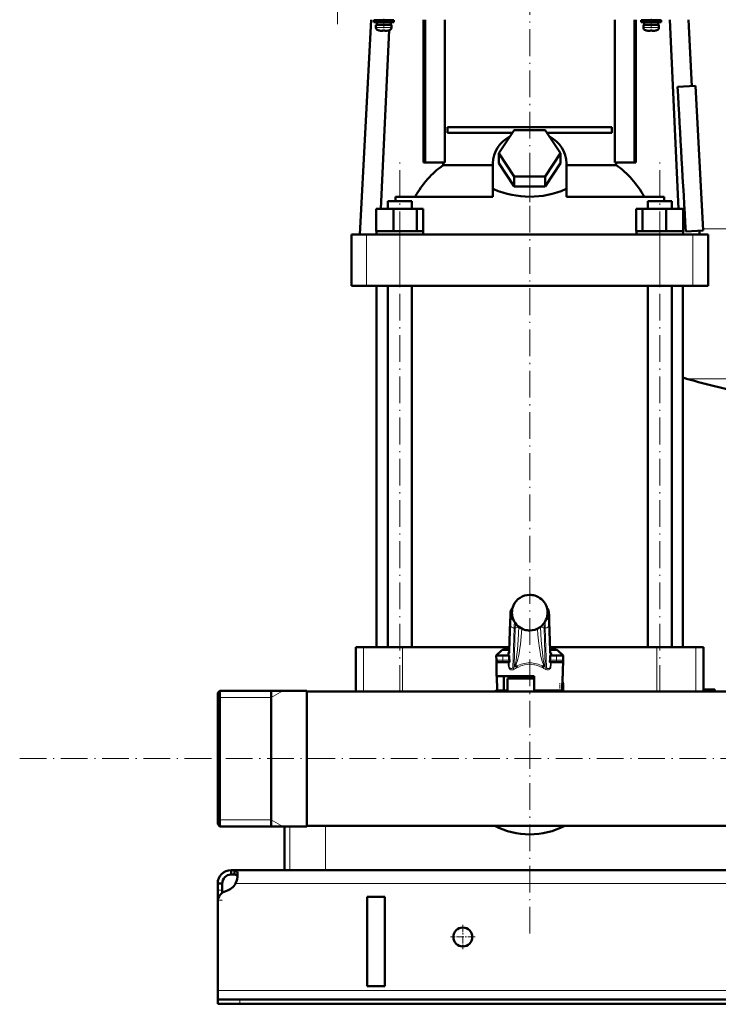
# Model space of a CAD drawing. Extents: x -1351 to 1763, y -1300 to 612.
# Tile 34 of 80: x -427 to -114, y -276 to 166. Entities that reach past the tile are written whole.
import ezdxf

# ---------------------------------------------------------------- set-up
doc = ezdxf.new("R2010")
doc.units = 0
doc.linetypes.add('DASHDOT', pattern=[18.5, 12, -3, 0.5, -3])

msp = doc.modelspace()

# ---------------------------------------------------------------- linework, layer by layer
at = {"color": 7, "linetype": 'DASHDOT', "lineweight": 18}
for p, q in [((-284.69, 356.1), (-284.69, 164.05)), ((-198.4, 94.28), (-198.4, 172.6)), ((-256.73, -135.43), (-256.73, 104.69)), ((-140.06, -135.43), (-140.06, 104.69)), ((-198.4, -243.93), (-198.4, 98.19)), ((-427.25, -165.42), (638.95, -165.42))]:
    msp.add_line(p, q, dxfattribs=at)
at = {"color": 7, "lineweight": 50}
for p, q in [((-269.59, 166.08), (-274.64, 69.68)), ((-263.9, 165.83), (-268.4, 165.83)), ((-268.4, 165.03), (-268.4, 165.83)), ((-263.9, 165.03), (-268.4, 165.03)), ((-267.4, 163.73), (-263.9, 163.73)), ((-267.4, 162.6), (-267.4, 163.73)), ((-263.9, 164.93), (-267.05, 164.93)), ((-267.05, 163.83), (-267.05, 164.93)), ((-263.9, 163.83), (-267.05, 163.83)), ((-265.9, 165.83), (-265.9, 166.08)), ((-265.9, 164.93), (-265.9, 165.03)), ((-265.9, 163.73), (-265.9, 163.83)), ((-263.9, 165.83), (-259.4, 165.83)), ((-263.9, 165.03), (-259.4, 165.03)), ((-260.75, 164.93), (-263.9, 164.93)), ((-260.75, 163.83), (-263.9, 163.83)), ((-260.4, 163.73), (-263.9, 163.73)), ((-261.9, 166.08), (-261.9, 165.83)), ((-261.9, 165.03), (-261.9, 164.93)), ((-261.9, 163.83), (-261.9, 163.73)), ((-261.36, 163.83), (-261.37, 163.73)), ((-261.31, 165.03), (-261.31, 164.93)), ((-261.26, 166.08), (-261.27, 165.83)), ((-260.75, 164.93), (-260.75, 163.83)), ((-260.4, 162.6), (-260.4, 163.73)), ((-259.4, 165.03), (-259.4, 165.83)), ((-246.08, 102.08), (-246.08, 166.08)), ((-245.37, 102.08), (-245.37, 166.08)), ((-236.52, 102.08), (-236.52, 166.08)), ((-160.28, 166.08), (-160.28, 102.08)), ((-151.42, 102.08), (-151.42, 166.08)), ((-150.72, 166.08), (-150.72, 102.08)), ((-143.9, 165.83), (-148.4, 165.83)), ((-148.4, 165.03), (-148.4, 165.83)), ((-143.9, 165.03), (-148.4, 165.03)), ((-147.4, 163.73), (-143.9, 163.73)), ((-147.4, 162.6), (-147.4, 163.73)), ((-143.9, 164.93), (-147.05, 164.93)), ((-147.05, 163.83), (-147.05, 164.93)), ((-143.9, 163.83), (-147.05, 163.83)), ((-145.9, 165.83), (-145.9, 166.08)), ((-145.9, 164.93), (-145.9, 165.03)), ((-145.9, 163.73), (-145.9, 163.83)), ((-139.4, 165.83), (-143.9, 165.83)), ((-139.4, 165.03), (-143.9, 165.03)), ((-140.75, 164.93), (-143.9, 164.93)), ((-140.75, 163.83), (-143.9, 163.83)), ((-140.4, 163.73), (-143.9, 163.73)), ((-141.9, 166.08), (-141.9, 165.83)), ((-141.9, 165.03), (-141.9, 164.93)), ((-141.9, 163.83), (-141.9, 163.73)), ((-140.75, 164.93), (-140.75, 163.83)), ((-140.4, 162.6), (-140.4, 163.73)), ((-139.4, 165.03), (-139.4, 165.83)), ((-135.54, 166.08), (-131.61, 81.18)), ((-127.2, 166.08), (-125.64, 136.31)), ((-265.83, 161.19), (-265.82, 161.2)), ((-261.48, 161.31), (-265.19, 81.18)), ((-264.4, 161.2), (-264.4, 161.05)), ((-263.4, 161.2), (-263.4, 161.05)), ((-261.98, 161.2), (-261.97, 161.19)), ((-145.83, 161.19), (-145.82, 161.2)), ((-144.4, 161.2), (-144.4, 161.05)), ((-143.4, 161.2), (-143.4, 161.05)), ((-141.98, 161.2), (-141.97, 161.19)), ((-132.1, 135.97), (-123.99, 136.39)), ((-123.99, 136.39), (-120.59, 71.48)), ((-235.26, 117.83), (-161.54, 117.83)), ((-235.26, 117.83), (-235.26, 115.33)), ((-206.15, 115.33), (-235.26, 115.33)), ((-212.25, 106.18), (-205.33, 116.57)), ((-205.33, 116.57), (-191.47, 116.57)), ((-191.47, 116.57), (-184.54, 106.18)), ((-161.54, 115.33), (-190.64, 115.33)), ((-161.54, 117.83), (-161.54, 115.33)), ((-205.33, 95.78), (-212.25, 106.18)), ((-212.25, 101.68), (-212.25, 106.18)), ((-184.54, 106.18), (-191.47, 95.78)), ((-184.54, 101.68), (-184.54, 106.18)), ((-246.08, 102.08), (-245.37, 102.08)), ((-245.37, 102.08), (-236.52, 102.08)), ((-237.25, 100.8), (-237.25, 102.08)), ((-214.9, 89.99), (-214.9, 101.68)), ((-205.33, 91.28), (-212.25, 101.68)), ((-184.54, 101.68), (-191.47, 91.28)), ((-181.9, 89.99), (-181.9, 101.68)), ((-160.28, 102.08), (-151.42, 102.08)), ((-159.55, 102.08), (-159.55, 100.8)), ((-151.42, 102.08), (-150.72, 102.08)), ((-237.25, 100.8), (-214.9, 100.8)), ((-181.9, 100.8), (-159.55, 100.8)), ((-191.47, 95.78), (-205.33, 95.78)), ((-205.33, 91.28), (-205.33, 95.78)), ((-191.47, 91.28), (-191.47, 95.78)), ((-214.9, 89.99), (-214.9, 89.92)), ((-214.9, 89.99), (-214.46, 89.99)), ((-214.9, 89.92), (-214.46, 89.99)), ((-214.9, 86.68), (-214.9, 89.92)), ((-191.47, 91.28), (-205.33, 91.28)), ((-182.33, 89.99), (-181.9, 89.99)), ((-182.33, 89.99), (-181.9, 89.92)), ((-181.9, 89.92), (-181.9, 89.99)), ((-181.9, 86.68), (-181.9, 89.92)), ((-262.11, 84.68), (-260.54, 84.68)), ((-262.11, 81.18), (-262.11, 84.68)), ((-260.54, 84.68), (-251.35, 84.68)), ((-214.9, 86.68), (-258.66, 86.68)), ((-258.66, 86.68), (-258.66, 84.68)), ((-251.35, 81.18), (-251.35, 84.68)), ((-138.14, 86.68), (-181.9, 86.68)), ((-145.44, 84.68), (-136.26, 84.68)), ((-145.44, 81.18), (-145.44, 84.68)), ((-138.14, 84.68), (-138.14, 86.68)), ((-136.26, 84.68), (-134.68, 84.68)), ((-134.68, 81.18), (-134.68, 84.68)), ((-267.33, 81.18), (-259.57, 81.18)), ((-267.33, 71.18), (-267.33, 81.18)), ((-259.57, 81.18), (-248.98, 81.18)), ((-259.57, 71.18), (-259.57, 81.18)), ((-248.98, 71.18), (-248.98, 81.18)), ((-248.98, 81.18), (-246.14, 81.18)), ((-246.14, 71.18), (-246.14, 81.18)), ((-150.66, 81.18), (-147.82, 81.18)), ((-150.66, 71.18), (-150.66, 81.18)), ((-147.82, 81.18), (-137.22, 81.18)), ((-147.82, 71.18), (-147.82, 81.18)), ((-137.22, 81.18), (-129.47, 81.18)), ((-137.22, 71.18), (-137.22, 81.18)), ((-129.47, 71.18), (-129.47, 81.18)), ((-267.33, 71.18), (-266.53, 71.18)), ((-267.18, 69.68), (-267.18, 71.18)), ((-266.53, 71.18), (-260.37, 71.18)), ((-260.37, 71.18), (-259.57, 71.18)), ((-259.57, 71.18), (-258.48, 71.18)), ((-258.48, 71.18), (-250.07, 71.18)), ((-250.07, 71.18), (-248.98, 71.18)), ((-248.98, 71.18), (-248.69, 71.18)), ((-248.69, 71.18), (-246.28, 71.18)), ((-246.43, 71.18), (-246.14, 71.18)), ((-246.28, 71.18), (-246.28, 69.68)), ((-150.66, 71.18), (-150.36, 71.18)), ((-150.51, 71.18), (-148.11, 71.18)), ((-150.51, 69.68), (-150.51, 71.18)), ((-148.11, 71.18), (-147.82, 71.18)), ((-147.82, 71.18), (-146.73, 71.18)), ((-146.73, 71.18), (-138.32, 71.18)), ((-138.32, 71.18), (-137.22, 71.18)), ((-137.22, 71.18), (-136.42, 71.18)), ((-136.42, 71.18), (-130.27, 71.18)), ((-130.27, 71.18), (-129.47, 71.18)), ((-129.61, 71.18), (-129.61, 69.68)), ((-128.38, 71.07), (-120.59, 71.48)), ((-122.24, 71.4), (-122.15, 69.68)), ((-278.4, 69.68), (-271.61, 69.68)), ((-278.4, 46.68), (-278.4, 69.68)), ((-271.61, 69.68), (-256.74, 69.68)), ((-250.73, 69.68), (-262.73, 69.68)), ((-256.74, 69.68), (-140.06, 69.68)), ((-134.06, 69.68), (-146.06, 69.68)), ((-140.06, 69.68), (-125.19, 69.68)), ((-125.19, 69.68), (-118.4, 69.68)), ((-118.4, 46.68), (-118.4, 69.68)), ((-271.61, 46.68), (-278.4, 46.68)), ((-256.74, 46.68), (-271.61, 46.68)), ((-267.15, -115.42), (-267.15, 46.68)), ((-262.11, -115.42), (-262.11, 46.68)), ((-140.06, 46.68), (-256.74, 46.68)), ((-251.35, -115.42), (-251.35, 46.68)), ((-145.44, -115.42), (-145.44, 46.68)), ((-125.19, 46.68), (-140.06, 46.68)), ((-134.68, -115.42), (-134.68, 46.68)), ((-129.65, -115.42), (-129.65, 46.68)), ((-118.4, 46.68), (-125.19, 46.68)), ((-207.57, -116.9), (-207.17, -103.9)), ((-189.63, -103.9), (-189.23, -116.9)), ((-275.04, -115.42), (-276.4, -115.42)), ((-276.4, -115.42), (-276.4, -135.27)), ((-272.91, -115.42), (-275.04, -115.42)), ((-255.41, -115.42), (-272.91, -115.42)), ((-207.52, -115.42), (-255.41, -115.42)), ((-211.09, -116.86), (-213.4, -119.17)), ((-213.4, -119.17), (-212.15, -119.17)), ((-210.4, -119.17), (-213.4, -119.17)), ((-213.36, -121.19), (-213.4, -119.17)), ((-210.4, -119.17), (-207.58, -119.17)), ((-207.55, -116.42), (-210.03, -116.42)), ((-207.62, -118.03), (-207.57, -116.9)), ((-207.61, -117.82), (-207.62, -117.86)), ((-207.62, -117.86), (-207.62, -117.88)), ((-207.58, -119.17), (-207.58, -120.51)), ((-141.39, -115.42), (-189.27, -115.42)), ((-186.77, -116.42), (-189.24, -116.42)), ((-189.17, -118.03), (-189.23, -116.9)), ((-189.22, -119.17), (-186.4, -119.17)), ((-189.22, -120.51), (-189.22, -119.17)), ((-189.18, -117.86), (-189.19, -117.82)), ((-189.17, -117.88), (-189.18, -117.86)), ((-183.4, -119.17), (-188.75, -119.17)), ((-183.4, -119.17), (-186.4, -119.17)), ((-185.71, -116.86), (-183.4, -119.17)), ((-184.64, -119.17), (-183.4, -119.17)), ((-183.56, -128.42), (-183.4, -119.17)), ((-183.43, -121.19), (-183.4, -119.17)), ((-123.88, -115.42), (-141.39, -115.42)), ((-120.4, -115.42), (-123.88, -115.42)), ((-120.4, -115.42), (-120.4, -134.42)), ((-213.24, -128.42), (-213.36, -121.19)), ((-212.36, -122.17), (-210.4, -122.17)), ((-207.55, -122.17), (-210.4, -122.17)), ((-186.4, -122.17), (-189.25, -122.17)), ((-186.4, -122.17), (-184.43, -122.17)), ((-204.49, -123.92), (-205.18, -123.92)), ((-191.62, -123.92), (-192.31, -123.92)), ((-198.4, -128.42), (-213.24, -128.42)), ((-213.1, -128.42), (-212.99, -134.92)), ((-209.98, -128.42), (-209.98, -134.92)), ((-198.4, -129.42), (-208.4, -129.42)), ((-208.4, -135.27), (-208.4, -129.42)), ((-198.4, -129.42), (-206.4, -129.42)), ((-205.5, -129.42), (-205.5, -128.42)), ((-196.4, -128.42), (-198.4, -128.42)), ((-196.4, -129.42), (-198.4, -129.42)), ((-196.39, -129.42), (-198.4, -129.42)), ((-196.4, -134.92), (-196.4, -128.42)), ((-183.7, -128.42), (-183.81, -134.92)), ((-183.56, -128.42), (-183.7, -128.42)), ((-183.4, -135.19), (-183.4, -131.92)), ((-338.4, -135.96), (-337.4, -134.96)), ((-338.4, -135.96), (-337.4, -134.96)), ((-338.4, -135.96), (-338.4, -151.3)), ((-298.4, -134.96), (-337.4, -134.96)), ((-337.4, -134.96), (-337.4, -150.82)), ((-298.4, -134.96), (-337.4, -134.96)), ((-314.4, -134.96), (-314.4, -192.15)), ((-314.4, -150.82), (-314.4, -134.96)), ((-298.4, -134.96), (-298.4, -150.82)), ((-276.4, -135.27), (-298.4, -135.27)), ((-298.4, -165.42), (-298.4, -135.27)), ((-298.4, -135.27), (-55.35, -135.27)), ((-212.99, -134.92), (-209.98, -134.92)), ((-208.4, -134.92), (-209.98, -134.92)), ((-183.81, -134.92), (-196.4, -134.92)), ((-188.6, -135.27), (-188.6, -134.92)), ((-120.4, -134.42), (-120.43, -135.27)), ((-120.4, -134.42), (-115.4, -134.42)), ((-115.4, -134.42), (-115.4, -135.27)), ((-55.35, -135.27), (-115.4, -135.27)), ((-338.4, -151.3), (-338.4, -194.88)), ((-337.4, -150.82), (-337.4, -195.88)), ((-314.4, -150.82), (-314.4, -192.15)), ((-298.4, -150.82), (-298.4, -195.88)), ((-298.4, -195.57), (-298.4, -165.42)), ((-314.4, -192.15), (-314.4, -195.88)), ((-314.4, -195.88), (-314.4, -192.15)), ((-338.4, -194.88), (-337.4, -195.88)), ((-298.4, -195.88), (-337.4, -195.88)), ((-308.4, -215.42), (-308.4, -195.88)), ((-298.4, -195.57), (541.6, -195.57)), ((-332.4, -215.42), (-332.4, -217.42)), ((-330.86, -215.42), (-332.4, -215.42)), ((-330.86, -215.42), (-330.86, -217.42)), ((574.07, -215.42), (-330.86, -215.42)), ((-306.01, -215.42), (-308.4, -215.42)), ((-290.01, -215.42), (-306.01, -215.42)), ((-106.78, -215.42), (-290.01, -215.42)), ((-330.86, -217.42), (-332.4, -217.42)), ((-338.4, -221.42), (-336.4, -221.42)), ((-338.4, -224.42), (-338.4, -221.42)), ((-338.4, -228.94), (-338.4, -224.42)), ((-336.4, -224.42), (-336.4, -221.42)), ((-336.4, -225.67), (-336.4, -224.42)), ((-338.4, -228.94), (-338.4, -229.67)), ((-338.4, -229.67), (-338.4, -269.42)), ((-271.4, -267.42), (-271.4, -227.42)), ((-263.4, -227.42), (-271.4, -227.42)), ((-263.4, -227.42), (-263.4, -267.42)), ((-338.4, -269.42), (-338.4, -273.42)), ((-263.4, -267.42), (-271.4, -267.42)), ((-338.4, -273.42), (-338.4, -275.42)), ((-338.4, -273.42), (-328.4, -273.42)), ((571.6, -273.42), (-328.4, -273.42)), ((-338.4, -275.42), (-328.4, -275.42)), ((-328.4, -275.42), (571.6, -275.42))]:
    msp.add_line(p, q, dxfattribs=at)
at = {"color": 7, "linetype": 'DASHDOT', "lineweight": 18, "ltscale": 0.104369}
for p, q in [((-263.9, 162.25), (-263.9, 166.42)), ((-143.9, 162.25), (-143.9, 166.42))]:
    msp.add_line(p, q, dxfattribs=at)
at = {"color": 7, "lineweight": 18}
for p, q in [((-263.9, 162.6), (-267.4, 162.6)), ((-263.9, 161.35), (-266.47, 161.35)), ((-263.87, 162.6), (-263.9, 162.6)), ((-263.87, 161.35), (-263.9, 161.35)), ((-263.87, 162.6), (-260.4, 162.6)), ((-261.33, 161.35), (-263.87, 161.35)), ((-143.9, 162.6), (-147.4, 162.6)), ((-143.9, 161.35), (-146.47, 161.35)), ((-143.87, 162.6), (-143.9, 162.6)), ((-143.87, 161.35), (-143.9, 161.35)), ((-143.87, 162.6), (-140.4, 162.6)), ((-141.33, 161.35), (-143.87, 161.35)), ((-120.63, 72.23), (-38.4, 72.23)), ((-271.61, 46.68), (-271.61, 69.68)), ((-256.74, 46.68), (-256.74, 69.68)), ((-140.06, 46.68), (-140.06, 69.68)), ((-125.19, 46.68), (-125.19, 69.68)), ((-128, 5.03), (-38.4, 5.03)), ((-198.4, -91.93), (-198.4, -91.93)), ((-196.13, -92.26), (-196.13, -92.26)), ((-206.38, -99.42), (-206.83, -99.42)), ((-189.96, -99.42), (-190.41, -99.42)), ((-207.58, -120.51), (-207.12, -105.55)), ((-207.17, -103.96), (-207.57, -116.96)), ((-207.17, -103.9), (-207.17, -103.96)), ((-206.83, -101.67), (-206.2, -101.67)), ((-205.71, -103.17), (-205.71, -103.18)), ((-190.59, -101.67), (-189.96, -101.67)), ((-189.68, -105.55), (-189.22, -120.51)), ((-189.23, -116.96), (-189.63, -103.96)), ((-205.37, -106.79), (-205.92, -124.61)), ((-205.4, -123.87), (-204.87, -106.79)), ((-204.87, -106.79), (-205.37, -106.79)), ((-203.21, -106.36), (-203.21, -106.31)), ((-203.21, -106.36), (-203.19, -106.33)), ((-200.68, -107.59), (-200.68, -107.58)), ((-198.4, -107.92), (-198.4, -107.92)), ((-193.59, -106.36), (-193.61, -106.33)), ((-193.59, -106.31), (-193.59, -106.36)), ((-191.42, -106.79), (-191.92, -106.79)), ((-191.92, -106.79), (-191.4, -123.87)), ((-190.88, -124.61), (-191.42, -106.79)), ((-272.91, -115.42), (-272.91, -135.27)), ((-255.41, -115.42), (-255.41, -135.27)), ((-207.57, -116.86), (-211.09, -116.86)), ((-210.4, -121.19), (-210.4, -119.17)), ((-208.4, -119.17), (-208.4, -119.13)), ((-207.66, -118.41), (-207.63, -119.17)), ((-207.57, -116.9), (-207.57, -116.96)), ((-185.71, -116.86), (-189.23, -116.86)), ((-189.16, -119.17), (-189.13, -118.41)), ((-188.4, -119.13), (-188.39, -119.17)), ((-186.4, -121.19), (-186.4, -119.17)), ((-141.39, -115.42), (-141.39, -135.27)), ((-123.88, -115.42), (-123.88, -135.27)), ((-210.4, -121.19), (-213.36, -121.19)), ((-210.4, -121.19), (-207.51, -121.19)), ((-210.4, -121.19), (-210.4, -122.17)), ((-208.02, -123.32), (-208.02, -122.17)), ((-207.66, -122.17), (-207.66, -123.34)), ((-207.66, -123.34), (-207.63, -122.17)), ((-189.28, -121.19), (-186.4, -121.19)), ((-189.17, -122.17), (-189.13, -123.34)), ((-189.13, -123.34), (-189.13, -122.17)), ((-188.78, -122.17), (-188.78, -123.32)), ((-183.43, -121.19), (-186.4, -121.19)), ((-186.4, -122.17), (-186.4, -121.19)), ((-183.76, -131.92), (-183.4, -131.92)), ((-314.4, -138.01), (-309.12, -134.96)), ((-185.3, -135.27), (-184.9, -135.19)), ((-184.9, -135.19), (-184.9, -134.92)), ((-184.9, -135.19), (-184.88, -135.27)), ((-183.4, -135.19), (-184.9, -135.19)), ((-337.4, -138.01), (-338.4, -138.01)), ((-314.4, -138.01), (-337.4, -138.01)), ((-337.4, -192.84), (-338.4, -192.84)), ((-314.4, -192.84), (-337.4, -192.84)), ((-314.4, -192.84), (-309.12, -195.88)), ((-306.01, -195.88), (-306.01, -215.42)), ((-290.01, -195.57), (-290.01, -215.42)), ((-338.4, -224.42), (-336.4, -224.42)), ((573.57, -221.42), (-330.37, -221.42)), ((-338.4, -228.94), (-338.34, -228.94)), ((581.6, -269.42), (-338.4, -269.42)), ((-328.4, -273.42), (-328.4, -275.42))]:
    msp.add_line(p, q, dxfattribs=at)
at = {"color": 7, "linetype": 'DASHDOT', "lineweight": 18, "ltscale": 0.000941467}
for p, q in [((-264.9, 161.05), (-264.9, 161.01)), ((-144.9, 161.05), (-144.9, 161.01))]:
    msp.add_line(p, q, dxfattribs=at)
at = {"color": 7, "linetype": 'DASHDOT', "lineweight": 18, "ltscale": 0.000794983}
for p, q in [((-262.9, 161.05), (-262.9, 161.02)), ((-142.9, 161.05), (-142.9, 161.02))]:
    msp.add_line(p, q, dxfattribs=at)
at = {"color": 7, "linetype": 'DASHDOT', "lineweight": 18, "ltscale": 0.159259}
msp.add_line((-198.4, 84.15), (-198.4, 90.52), dxfattribs=at)
at = {"color": 7, "linetype": 'DASHDOT', "lineweight": 18, "ltscale": 0.090015}
for p, q in [((-210.4, -118.87), (-210.4, -122.47)), ((-186.4, -122.47), (-186.4, -118.87))]:
    msp.add_line(p, q, dxfattribs=at)
at = {"color": 7, "linetype": 'DASHDOT', "lineweight": 18, "ltscale": 0.098109}
msp.add_line((-184.9, -135.52), (-184.9, -131.6), dxfattribs=at)
at = {"color": 7, "linetype": 'DASHDOT', "lineweight": 18, "ltscale": 0.012677}
msp.add_line((-185.34, -135.28), (-184.84, -135.18), dxfattribs=at)
at = {"color": 7, "linetype": 'DASHDOT', "lineweight": 18, "ltscale": 0.060001}
msp.add_line((-338.6, -228.94), (-336.2, -228.94), dxfattribs=at)
at = {"color": 7, "linetype": 'DASHDOT', "lineweight": 18, "ltscale": 0.27625}
for p, q in [((-228.4, -239.9), (-228.4, -250.95)), ((-222.87, -245.42), (-233.92, -245.42))]:
    msp.add_line(p, q, dxfattribs=at)
at = {"color": 7, "linetype": 'DASHDOT', "lineweight": 18, "ltscale": 0.060015}
msp.add_line((-328.4, -273.22), (-328.4, -275.62), dxfattribs=at)
at = {"color": 7, "lineweight": 50}
for points in [[(-264.4, 161.05), (-264.4, 161.04), (-264.4, 161.04), (-264.41, 161.04), (-264.43, 161.03), (-264.49, 161.02), (-264.9, 161.05)], [(-263.4, 161.05), (-263.4, 161.04), (-263.39, 161.04), (-263.38, 161.03), (-263.35, 161.03)], [(-263.4, 161.05), (-263.4, 161.04), (-263.39, 161.04), (-263.39, 161.04), (-263.37, 161.03), (-263.32, 161.03), (-263.17, 161.03), (-262.9, 161.05)], [(-144.4, 161.05), (-144.4, 161.04), (-144.4, 161.04), (-144.41, 161.04), (-144.43, 161.03), (-144.49, 161.02), (-144.9, 161.05)], [(-143.4, 161.05), (-143.4, 161.04), (-143.39, 161.04), (-143.38, 161.03), (-143.35, 161.03)], [(-143.4, 161.05), (-143.4, 161.04), (-143.39, 161.04), (-143.39, 161.04), (-143.37, 161.03), (-143.32, 161.03), (-143.17, 161.03), (-142.9, 161.05)], [(-207.17, -103.9), (-207.06, -101.13), (-206.95, -99.8), (-206.86, -99.15), (-206.7, -98.65), (-206.46, -98.24), (-206.14, -97.9)], [(-189.63, -103.9), (-189.74, -101.13), (-189.84, -99.8), (-189.94, -99.15), (-190.1, -98.65), (-190.34, -98.24), (-190.66, -97.9)], [(-208.28, -118.47), (-207.94, -118.31), (-207.75, -118.12), (-207.62, -117.88)], [(-207.51, -121.19), (-207.43, -121.68), (-207.42, -121.89), (-207.45, -122.07), (-207.48, -122.13), (-207.52, -122.17), (-207.55, -122.17)], [(-189.25, -122.17), (-189.29, -122.16), (-189.31, -122.14), (-189.35, -122.06), (-189.38, -121.76), (-189.36, -121.58), (-189.28, -121.19)], [(-204.49, -123.92), (-204.44, -123.93), (-204.41, -123.93), (-204.38, -123.95)], [(-192.41, -123.95), (-192.4, -123.94), (-192.38, -123.93), (-192.31, -123.92)], [(-329.52, -217.55), (-329.54, -217.09), (-329.59, -216.68), (-329.72, -216.21), (-329.92, -215.85), (-330.19, -215.6), (-330.5, -215.46), (-330.86, -215.42)], [(-329.57, -218.36), (-329.7, -217.98), (-329.93, -217.7), (-330.25, -217.51), (-330.65, -217.43), (-330.86, -217.42)], [(-330.37, -221.42), (-330, -220.44), (-329.74, -219.43), (-329.58, -218.46), (-329.52, -217.55)]]:
    msp.add_lwpolyline(points, dxfattribs=at)
at = {"color": 7, "lineweight": 18}
for points in [[(-206.83, -99.42), (-206.84, -99.43), (-206.85, -99.43), (-206.86, -99.45), (-206.88, -99.49), (-206.91, -99.63), (-206.96, -100), (-207.06, -101.29), (-207.17, -103.96)], [(-189.63, -103.96), (-189.75, -101), (-189.83, -100.07), (-189.89, -99.62), (-189.92, -99.49), (-189.94, -99.44), (-189.95, -99.43), (-189.96, -99.42), (-189.96, -99.42)], [(-207.12, -105.55), (-207.02, -103.15), (-206.96, -102.29), (-206.88, -101.74), (-206.86, -101.7), (-206.85, -101.68), (-206.84, -101.67), (-206.83, -101.67)], [(-191.42, -106.79), (-191.52, -104.82), (-191.57, -104.1)], [(-189.96, -101.67), (-189.95, -101.68), (-189.95, -101.68), (-189.94, -101.69), (-189.93, -101.72), (-189.86, -102.12), (-189.78, -103.11), (-189.68, -105.55)], [(-205.4, -123.87), (-205.34, -123.86), (-205.21, -123.74), (-205.01, -123.32), (-204.79, -122.57), (-204.55, -121.35), (-204.31, -119.78), (-203.94, -116.58), (-203.55, -112.05), (-203.21, -106.36)], [(-201.87, -107.13), (-202.17, -110.64), (-202.55, -114.1), (-202.96, -116.95), (-203.19, -118.32), (-203.45, -119.61), (-203.74, -120.82), (-204.05, -121.9), (-204.29, -122.57), (-204.54, -123.14), (-204.74, -123.48), (-204.94, -123.74), (-205.18, -123.92)], [(-191.62, -123.92), (-191.79, -123.8), (-191.96, -123.62), (-192.17, -123.29), (-192.38, -122.87), (-192.66, -122.15), (-192.93, -121.31), (-193.23, -120.12), (-193.51, -118.82), (-193.77, -117.35), (-194.01, -115.81), (-194.42, -112.61), (-194.7, -109.88), (-194.93, -107.13)], [(-193.59, -106.36), (-193.42, -109.43), (-193.22, -112.42), (-192.99, -115.21), (-192.73, -117.79), (-192.53, -119.5), (-192.31, -120.98), (-192.03, -122.44), (-191.89, -122.98), (-191.76, -123.38), (-191.64, -123.66), (-191.52, -123.82), (-191.44, -123.86), (-191.4, -123.87)], [(-207.57, -116.96), (-207.61, -117.98), (-207.66, -118.38), (-207.66, -118.41)], [(-189.13, -118.41), (-189.15, -118.35), (-189.17, -118.11), (-189.23, -116.96)], [(-205.44, -125.3), (-205.87, -125.51), (-206.3, -125.63), (-206.57, -125.65), (-206.84, -125.61), (-207.11, -125.52), (-207.37, -125.35), (-207.63, -125.05), (-207.79, -124.73), (-207.96, -124.09), (-208.02, -123.32)], [(-208.02, -123.32), (-207.73, -123.33), (-207.67, -123.34), (-207.67, -123.34), (-207.66, -123.34)], [(-207.66, -123.34), (-207.65, -123.74), (-207.61, -124.12), (-207.51, -124.47), (-207.39, -124.72), (-207.23, -124.9), (-207.08, -125), (-206.91, -125.04), (-206.65, -125.03), (-206.4, -124.94), (-206.15, -124.79), (-205.92, -124.61)], [(-198.4, -123.11), (-199.55, -123.17), (-200.7, -123.35), (-201.84, -123.64), (-202.4, -123.84), (-203.5, -124.31), (-204.03, -124.58)], [(-192.77, -124.58), (-193.86, -124.05), (-194.97, -123.64), (-196.08, -123.35), (-196.37, -123.29), (-197.53, -123.14), (-198.4, -123.11)], [(-188.78, -123.32), (-188.85, -124.19), (-188.99, -124.69), (-189.15, -125.01), (-189.39, -125.31), (-189.65, -125.5), (-189.92, -125.61), (-190.32, -125.64), (-190.74, -125.57), (-191.23, -125.37), (-191.35, -125.3)], [(-190.88, -124.61), (-190.63, -124.81), (-190.37, -124.95), (-190.1, -125.03), (-189.88, -125.04), (-189.68, -124.98), (-189.5, -124.84), (-189.36, -124.64), (-189.24, -124.33), (-189.17, -123.97), (-189.13, -123.34)], [(-188.78, -123.32), (-189.1, -123.33), (-189.13, -123.34), (-189.13, -123.34), (-189.13, -123.34)]]:
    msp.add_lwpolyline(points, dxfattribs=at)
at = {"color": 7, "lineweight": 50}
msp.add_circle((-228.4, -245.42), 4.25, dxfattribs=at)
for centre, radius, start, end in [((-266.1, 162.6), 1.3, 180, 253.3985), ((-263.9, 169.98), 9, 253.3985, 257.6222), ((-263.9, 169.98), 8.99, 257.6503, 263.6107), ((-263.9, 169.98), 8.99, 257.6503, 263.6107), ((-264.44, 165.06), 4.04, 263.5178, 266.839), ((-263.9, 171.09), 9.9, 267.106, 269.9999), ((-263.9, 171.09), 9.9, 267.106, 269.9999), ((-263.9, 171.09), 9.9, 269.9998, 272.8943), ((-263.9, 171.09), 9.9, 269.9998, 272.8943), ((-263.32, 164.6), 3.58, 272.1823, 275.7449), ((-263.9, 169.98), 8.99, 276.3897, 282.3492), ((-263.9, 169.98), 8.99, 276.3893, 282.3497), ((-263.9, 169.98), 9, 282.3778, 286.6016), ((-261.7, 162.6), 1.3, 286.6016, 360), ((-146.1, 162.6), 1.3, 180, 253.3985), ((-143.9, 169.98), 9, 253.3985, 257.6222), ((-143.9, 169.98), 8.99, 257.6503, 263.6107), ((-143.9, 169.98), 8.99, 257.6503, 263.6107), ((-144.44, 165.06), 4.04, 263.5178, 266.839), ((-143.9, 171.09), 9.9, 267.106, 269.9999), ((-143.9, 171.09), 9.9, 267.106, 269.9999), ((-143.9, 171.09), 9.9, 269.9998, 272.8943), ((-143.9, 171.09), 9.9, 269.9998, 272.8943), ((-143.32, 164.6), 3.58, 272.1823, 275.7449), ((-143.9, 169.98), 8.99, 276.3897, 282.3492), ((-143.9, 169.98), 8.99, 276.3893, 282.3497), ((-143.9, 169.98), 9, 282.3778, 286.6016), ((-141.7, 162.6), 1.3, 286.6016, 360), ((-128536.14, -7249.23), 128616.25, 3.2628023, 3.2917587), ((-108.4, 72.23), 70.01, 252.3276, 253.7397), ((-38.4, 312.23), 320, 253.7398, 259.0714), ((-198.4, -99.93), 8, 89.9705, 155.9552), ((-198.4, -99.95), 8.02, 73.5878, 89.9927), ((-198.39, -99.93), 8, 24.0394, 73.6004), ((-198.39, -99.92), 8, 156.0284, 203.9971), ((-203.88, -97.48), 2, 155.9889, 156.0275), ((-192.92, -97.48), 2, 23.9725, 24.0111), ((-198.4, -99.92), 8, 336.0028, 23.9716), ((-198.4, -99.92), 8, 204.0405, 253.4621), ((-198.4, -99.92), 8, 269.9786, 335.9524), ((-198.4, -99.92), 7.99, 253.4304, 270.0144), ((-210.03, -117.92), 1.5, 90, 135.0001), ((-186.77, -117.92), 1.5, 45, 90), ((-212.36, -121.17), 1, 181, 270), ((-204.05, -120.52), 3.53, 179.9035, 191.0163), ((-192.75, -120.52), 3.53, 348.9837, 0.0965), ((-184.43, -121.17), 1, 270, 359), ((-205.2, -123.51), 0.412, 241.0787, 272.9093), ((-206.4, -125.51), 2.55, 21.3992, 37.6554), ((-190.39, -125.51), 2.56, 142.3589, 158.587), ((-191.6, -123.51), 0.412, 267.1011, 298.9205), ((-184.9, -131.92), 1.5, 0, 39.45), ((-198.4, -165.42), 34, 115.416, 117.531), ((-198.4, -165.42), 34, 115.4159, 117.5309), ((-198.4, -165.42), 34, 62.469, 63.8211), ((-198.4, -165.42), 34, 62.4691, 63.8211), ((-184.9, -135.19), 1.5, 356.9508, 360), ((-198.4, -165.42), 34, 242.4699, 297.5301), ((-198.4, -165.42), 34, 242.4699, 297.5301), ((-332.4, -221.42), 6, 90, 180), ((-332.4, -221.42), 4, 90, 180), ((-333.4, -229.67), 5, 105.0849, 180), ((-336.52, -218.08), 7, 285.0849, 331.513)]:
    msp.add_arc(centre, radius, start, end, dxfattribs=at)
at = {"color": 7, "lineweight": 18}
for centre, radius, start, end in [((-198.4, -99.93), 8, 89.9649, 155.9372), ((-198.4, -99.96), 8.02, 73.5462, 89.9904), ((-198.39, -99.93), 7.99, 24.0436, 73.5637), ((-198.39, -99.92), 8, 156.0287, 179.9997), ((-198.4, -99.92), 8, 0.0024, 23.9698), ((-198.43, -99.93), 7.97, 179.9852, 184.4144), ((-198.4, -99.92), 8, 184.4035, 203.9729), ((-198.4, -99.92), 8, 336.0013, 0.0052), ((-198.41, -99.92), 7.99, 204.0462, 253.466), ((-137.15, -108.98), 67.76, 176.4224, 178.1498), ((-198.39, -99.92), 8, 269.9715, 335.9382), ((-259.64, -108.98), 67.75, 1.8502, 3.5779), ((-198.4, -99.91), 8.01, 253.4962, 270.004), ((-204.95, -119.41), 3.46, 164.2607, 175.3693), ((-204.78, -119.57), 3.67, 139.6506, 162.6124), ((-205.82, -118.28), 1.85, 167.3382, 179.2486), ((-205.92, -118.29), 1.75, 179.0325, 184.0075), ((-192, -119.56), 3.65, 17.3191, 40.3999), ((-190.98, -118.28), 1.85, 0.7514, 12.6618), ((-190.88, -118.29), 1.75, 355.9925, 0.9676), ((-191.95, -119.43), 3.57, 4.8309, 15.6239), ((-198.4, -138.34), 15.65, 112.9071, 118.7129), ((-197.92, -138.24), 14.96, 114.0948, 120.1875), ((-198.85, -138.2), 14.92, 59.8532, 65.964), ((-198.4, -138.34), 15.65, 61.2871, 67.0929)]:
    msp.add_arc(centre, radius, start, end, dxfattribs=at)
at = {"color": 7, "lineweight": 50}
for centre, major_axis, ratio, start_param, end_param in [((-198.4, 101.68), (16.5, 0), 0.866025, 2.133116, 3.141593), ((-198.4, 101.68), (16.5, 0), 0.866025, 0, 1.008477), ((-216.06, 62.34), (0, -45.33), 0.882948, 3.699479, 4.145773), ((-180.7, 62.39), (0.14, -45.28), 0.882951, 2.134136, 2.580766), ((-198.39, 204.83), (-0.02, -118.16), 0.577492, 6.04561, 6.283258), ((-198.46, 205.84), (0.09, -119.18), 0.575043, 6.282729, 6.519362), ((-187.83, -117.48), (1.35, 0.36), 0.735808, 3.171103, 3.997135)]:
    msp.add_ellipse(centre, major_axis=major_axis, ratio=ratio, start_param=start_param, end_param=end_param, dxfattribs=at)
at = {"color": 7, "lineweight": 18}
for centre, major_axis, ratio, start_param, end_param in [((-204.84, -99.42), (0, -2), 0.999534, 3.852299, 4.712389), ((-191.96, -99.42), (0, 2), 0.999534, 4.712389, 5.572535), ((-205.37, -105.55), (1.75, -0.05), 0.706942, 3.184784, 4.733985), ((-205.09, -101.67), (0, -1.75), 0.999534, 4.712389, 5.964241), ((-205.09, -114.88), (0, -11.45), 0.035255, 3.486466, 3.928659), ((-191.42, -105.55), (1.75, 0.05), 0.706942, 4.690793, 6.239994), ((-191.71, -101.67), (0, 1.75), 0.999534, 3.460428, 4.712389), ((-191.63, -103.96), (2, 0.06), 0.706942, 6.239994, 6.283312), ((-204.87, -105.55), (1.75, -0.05), 0.706942, 4.733985, 5.780559), ((-191.92, -105.55), (1.75, 0.05), 0.706942, 3.644089, 4.690793), ((-209.06, -118.14), (1.4, -0.06), 0.793794, 5.238889, 6.233122), ((-209.06, -118.41), (1.4, 0.06), 0.806192, 5.490007, 6.231547), ((-205.68, -118.42), (0, -2), 0.999534, 4.467424, 4.629996), ((-191.23, -116.96), (2, 0.06), 0.706942, 6.239994, 6.28376), ((-191.12, -118.42), (0, 2), 0.999534, 4.794782, 4.957353), ((-187.73, -118.14), (1.4, 0.06), 0.793794, 3.191656, 4.185889), ((-187.73, -118.41), (1.4, -0.06), 0.806192, 3.193231, 3.934771), ((-199.15, -136.95), (-4.89, -13.75), 0.916114, 3.456304, 3.909859), ((-197.64, -136.95), (4.89, -13.75), 0.916114, 2.373327, 2.826882), ((-205.92, -125.32), (0.48, -0.877), 0.433048, 1.357244, 2.239737), ((-190.88, -125.32), (-0.48, -0.877), 0.433048, 4.043448, 4.925941)]:
    msp.add_ellipse(centre, major_axis=major_axis, ratio=ratio, start_param=start_param, end_param=end_param, dxfattribs=at)

doc.saveas('drawing.dxf')
